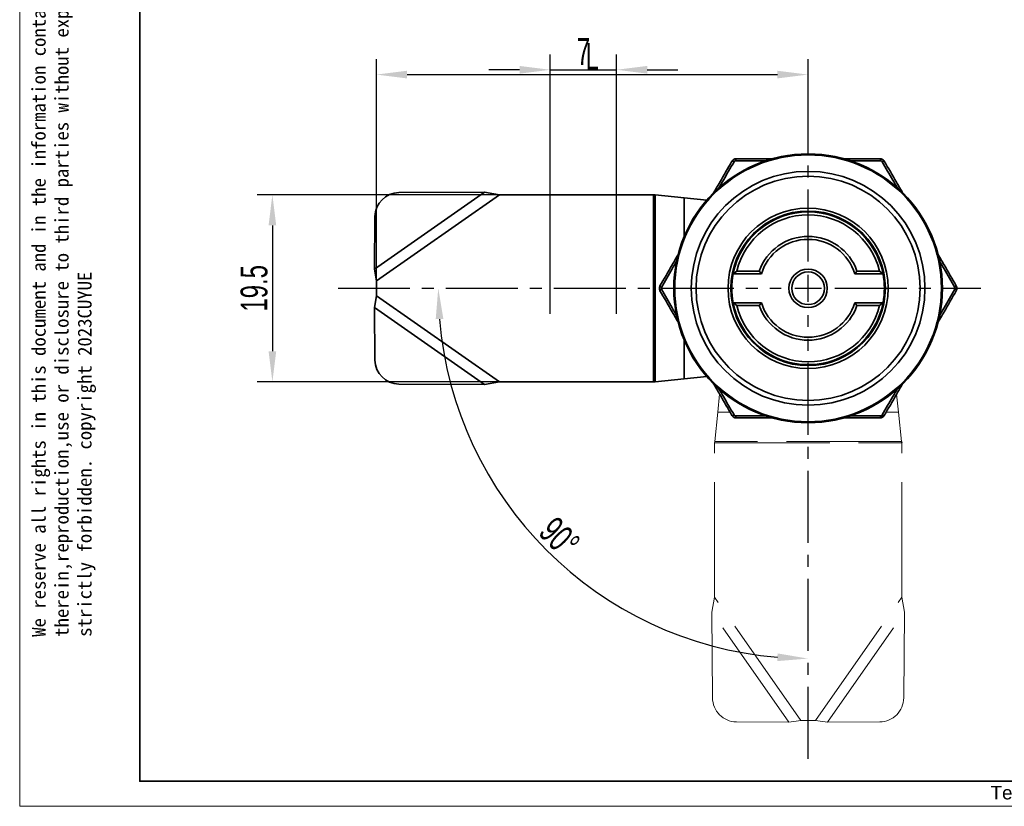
# Model space of a CAD drawing. Header units: inches. Extents: x 172898 to 173107, y 119435 to 119582.
# Tile 1 of 9: x 172898 to 173001, y 119435 to 119517. Entities that reach past the tile are written whole.
import ezdxf

# ---------------------------------------------------------------- set-up
doc = ezdxf.new("R2010")
doc.units = ezdxf.units.IN
for name, pattern in [('ACAD_ISO02W100', [15, 12, -3]), ('CENTER', [10.16, 6.35, -1.27, 1.27, -1.27]), ('CENTER2', [1.125, 0.75, -0.125, 0.125, -0.125])]:
    doc.linetypes.add(name, pattern=pattern)
doc.layers.add('中心线层', color=1, linetype='CENTER')
for name, color, linetype, lineweight in [('尺寸线层', 3, 'Continuous', 18), ('粗实线层', 7, 'Continuous', 35), ('细实线层', 3, 'Continuous', 18), ('虚线层', 6, 'ACAD_ISO02W100', 18)]:
    doc.layers.add(name, color=color, linetype=linetype, lineweight=lineweight)
doc.styles.get("Standard").update_dxf_attribs({"font": 'arial.ttf'})
doc.styles.add('TEXTSTYLE_3', font='arial.ttf')
doc.styles.add('标准', font='txt', dxfattribs={"width": 0.667})
doc.dimstyles.new('标准', dxfattribs={"dimscale": 0.8, "dimtxt": 3.5, "dimasz": 4, "dimexe": 2, "dimexo": 0, "dimtad": 1, "dimdec": 1, "dimdsep": 46, "dimtxsty": '标准', "dimblk": '_CAXARROW', "dimcen": 0, "dimdle": 8, "dimazin": 2, "dimtfac": 0.707107, "dimtmove": 0, "dimatfit": 3, "dimfxl": 1, "dimtolj": 1, "dimarcsym": 1})

# ---------------------------------------------------------------- blocks, each defined once
blk = doc.blocks.new('*U7')
at = {"layer": '中心线层', "color": 0, "linetype": 'CENTER2', "ltscale": 10, "transparency": 16777216}
for p, q in [((0, 2.8), (0, 15)), ((-49, 0), (-2.8, 0)), ((2.8, 0), (18, 0)), ((0, -49), (0, -2.8))]:
    blk.add_line(p, q, dxfattribs=at)
at = {"layer": '中心线层', "color": 0, "linetype": 'Continuous', "ltscale": 10, "transparency": 16777216}
for p, q in [((0, -1.4), (0, 1.4)), ((-1.4, 0), (1.4, 0))]:
    blk.add_line(p, q, dxfattribs=at)
blk = doc.blocks.new('_CAXARROW')
blk.add_hatch(color=0).paths.add_polyline_path([(0, 0), (-1, 0.125), (-1, -0.125)], flags=0)
blk = doc.blocks.new('*D18')
at = {"layer": 'Defpoints', "color": 0, "transparency": 16777216}
for p in [(172980.67, 119511.26), (172980.67, 119504), (172935.67, 119489.77)]:
    blk.add_point(p, dxfattribs=at)
at = {"layer": '尺寸线层', "color": 0, "linetype": 'Continuous', "lineweight": -2, "transparency": 16777216}
for p, q in [((172935.67, 119489.77), (172935.67, 119512.86)), ((172980.67, 119504), (172980.67, 119512.86)), ((172938.87, 119511.26), (172977.47, 119511.26))]:
    blk.add_line(p, q, dxfattribs=at)
at = {"layer": '尺寸线层', "color": 0, "lineweight": -2, "transparency": 16777216, "xscale": 3.2, "yscale": 3.2, "zscale": 3.2, "rotation": 180}
blk.add_blockref('_CAXARROW', (172935.67, 119511.26), dxfattribs=at)
at = {"layer": '尺寸线层', "color": 0, "lineweight": -2, "transparency": 16777216, "xscale": 3.2, "yscale": 3.2, "zscale": 3.2}
blk.add_blockref('_CAXARROW', (172980.67, 119511.26), dxfattribs=at)
at = {"layer": '尺寸线层', "color": 0, "transparency": 16777216, "insert": (172958.17, 119513.16), "char_height": 2.8, "attachment_point": 5, "style": '标准'}
blk.add_mtext('\\A1;L', dxfattribs=at)
blk = doc.blocks.new('*D19')
at = {"layer": 'Defpoints', "color": 0, "transparency": 16777216}
for p in [(172931.67, 119489), (172977.87, 119489), (172980.67, 119486.2), (172947.28, 119469.72), (172980.67, 119440)]:
    blk.add_point(p, dxfattribs=at)
at = {"layer": '尺寸线层', "color": 0, "linetype": 'Continuous', "lineweight": -2, "transparency": 16777216}
blk.add_arc((172980.67, 119489), 38.56, 184.7564, 265.2436, dxfattribs=at)
at = {"layer": '尺寸线层', "color": 0, "lineweight": -2, "transparency": 16777216, "xscale": 3.2, "yscale": 3.2, "zscale": 3.2}
for p, rotation in [((172942.12, 119489), 92.37817787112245), ((172980.67, 119450.44), 357.6218221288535)]:
    blk.add_blockref('_CAXARROW', p, dxfattribs=dict(at, rotation=rotation))
at = {"layer": '尺寸线层', "color": 0, "transparency": 16777216, "insert": (172954.75, 119463.08), "char_height": 2.8, "attachment_point": 5, "rotation": 315, "style": '标准'}
blk.add_mtext('\\A1;90°', dxfattribs=at)
blk = doc.blocks.new('*D15')
at = {"layer": 'Defpoints', "color": 0, "transparency": 16777216}
for p in [(172960.7, 119511.76), (172953.8, 119486.33), (172960.7, 119486.33)]:
    blk.add_point(p, dxfattribs=at)
at = {"layer": '尺寸线层', "color": 0, "linetype": 'Continuous', "lineweight": -2, "transparency": 16777216}
for p, q in [((172953.8, 119486.33), (172953.8, 119513.36)), ((172960.7, 119486.33), (172960.7, 119513.36)), ((172950.6, 119511.76), (172947.4, 119511.76)), ((172953.8, 119511.76), (172960.7, 119511.76)), ((172963.9, 119511.76), (172967.1, 119511.76))]:
    blk.add_line(p, q, dxfattribs=at)
at = {"layer": '尺寸线层', "color": 0, "lineweight": -2, "transparency": 16777216, "xscale": 3.2, "yscale": 3.2, "zscale": 3.2}
blk.add_blockref('_CAXARROW', (172953.8, 119511.76), dxfattribs=at)
at = {"layer": '尺寸线层', "color": 0, "lineweight": -2, "transparency": 16777216, "xscale": 3.2, "yscale": 3.2, "zscale": 3.2, "rotation": 180}
blk.add_blockref('_CAXARROW', (172960.7, 119511.76), dxfattribs=at)
at = {"layer": '尺寸线层', "color": 0, "transparency": 16777216, "insert": (172957.25, 119513.66), "char_height": 2.8, "attachment_point": 5, "style": '标准'}
blk.add_mtext('\\A1;7', dxfattribs=at)
blk = doc.blocks.new('*D20')
at = {"layer": 'Defpoints', "color": 0, "transparency": 16777216}
for p in [(172948.5, 119498.75), (172924.83, 119479.25), (172948.5, 119479.25)]:
    blk.add_point(p, dxfattribs=at)
at = {"layer": '尺寸线层', "color": 0, "linetype": 'Continuous', "lineweight": -2, "transparency": 16777216}
for p, q in [((172948.5, 119498.75), (172923.23, 119498.75)), ((172924.83, 119495.55), (172924.83, 119482.45)), ((172948.5, 119479.25), (172923.23, 119479.25))]:
    blk.add_line(p, q, dxfattribs=at)
at = {"layer": '尺寸线层', "color": 0, "lineweight": -2, "transparency": 16777216, "xscale": 3.2, "yscale": 3.2, "zscale": 3.2}
for p, rotation in [((172924.83, 119498.75), 90), ((172924.83, 119479.25), 270)]:
    blk.add_blockref('_CAXARROW', p, dxfattribs=dict(at, rotation=rotation))
at = {"layer": '尺寸线层', "color": 0, "transparency": 16777216, "insert": (172922.93, 119489), "char_height": 2.8, "attachment_point": 5, "rotation": 90, "style": '标准'}
blk.add_mtext('\\A1;19.5', dxfattribs=at)

msp = doc.modelspace()

# ---------------------------------------------------------------- linework, layer by layer
at = {"layer": '粗实线层'}
for p, q in [((172935.477, 119491.01), (172946.932, 119499.031)), ((172935.674, 119489.77), (172948.498, 119498.75)), ((172938.022, 119498.967), (172946.932, 119499.031)), ((172948.498, 119498.75), (172946.932, 119499.031)), ((172948.498, 119498.75), (172964.567, 119498.75)), ((172964.567, 119498.75), (172964.567, 119479.25)), ((172964.567, 119498.75), (172964.729, 119498.733)), ((172964.729, 119479.266), (172964.729, 119498.733)), ((172964.729, 119498.733), (172967.76, 119498.419)), ((172967.76, 119498.419), (172970.101, 119498.176)), ((172967.76, 119494.406), (172967.76, 119498.419)), ((172935.517, 119496.474), (172935.477, 119491.01)), ((172935.477, 119491.01), (172935.674, 119489.77)), ((172973.239, 119490.8), (172972.867, 119490.5)), ((172975.8, 119490.5), (172972.867, 119490.5)), ((172973.239, 119490.8), (172975.583, 119490.8)), ((172975.583, 119490.8), (172975.8, 119490.5)), ((172985.549, 119490.5), (172985.765, 119490.8)), ((172988.481, 119490.5), (172985.549, 119490.5)), ((172985.765, 119490.8), (172988.11, 119490.8)), ((172988.481, 119490.5), (172988.11, 119490.8)), ((172935.674, 119489.77), (172935.674, 119488.229)), ((172935.674, 119488.229), (172935.477, 119486.989)), ((172935.674, 119488.229), (172948.498, 119479.25)), ((172935.477, 119486.989), (172946.932, 119478.968)), ((172935.477, 119486.989), (172935.517, 119481.525)), ((172973.239, 119487.2), (172972.867, 119487.5)), ((172972.867, 119487.5), (172975.8, 119487.5)), ((172975.583, 119487.2), (172973.239, 119487.2)), ((172975.583, 119487.2), (172975.8, 119487.5)), ((172985.549, 119487.5), (172988.481, 119487.5)), ((172985.549, 119487.5), (172985.765, 119487.2)), ((172988.11, 119487.2), (172985.765, 119487.2)), ((172988.481, 119487.5), (172988.11, 119487.2)), ((172967.76, 119479.581), (172967.76, 119483.593)), ((172970.101, 119479.823), (172967.76, 119479.581)), ((172938.022, 119479.032), (172946.932, 119478.968)), ((172946.932, 119478.968), (172948.498, 119479.25)), ((172948.498, 119479.25), (172964.567, 119479.25)), ((172964.729, 119479.266), (172964.567, 119479.25)), ((172967.76, 119479.581), (172964.729, 119479.266)), ((172988.43, 119475.567), (172988.326, 119475.746)), ((172990.408, 119473.054), (172990.424, 119472.892))]:
    msp.add_line(p, q, dxfattribs=at)
msp.add_lwpolyline([(172910.999, 119578.918), (173103.408, 119578.918), (173103.408, 119437.657), (172910.999, 119437.657)], close=True, dxfattribs=at)
for radius in [14, 13.899, 12.178, 11.679, 8.35, 8.05, 8, 2, 1.7]:
    msp.add_circle((172980.674, 119489), radius, dxfattribs=at)
for centre, radius, start, end in [((172973.468, 119502.322), 0.348, 149.41474, 186.99258), ((172987.88, 119502.322), 0.348, 353.00742, 30.58526), ((172972.739, 119501.902), 0.348, 53.00743, 90.58524), ((172988.609, 119501.902), 0.348, 89.41474, 126.99258), ((172938.039, 119496.444), 2.523, 90.38886, 179.31329), ((172980.674, 119489), 7.95, 10.87572, 169.12428), ((172980.674, 119489), 7.65, 13.60896, 166.39104), ((172980.674, 119489), 5.4, 19.47122, 160.52878), ((172980.674, 119489), 5.1, 17.10464, 162.89536), ((172980.674, 119489), 7.95, 169.12428, 190.87572), ((172980.674, 119489), 7.95, 349.12428, 10.87572), ((172965.533, 119489.42), 0.348, 209.41474, 246.99258), ((172995.815, 119489.42), 0.348, 293.00742, 330.58526), ((172965.533, 119488.579), 0.348, 113.00742, 150.58526), ((172980.674, 119489), 7.95, 190.87572, 349.12428), ((172980.674, 119489), 7.65, 193.60896, 346.39104), ((172980.674, 119489), 5.4, 199.47122, 340.52878), ((172980.674, 119489), 5.1, 197.10464, 342.89536), ((172938.04, 119481.555), 2.523, 180.6988, 269.59905), ((172973.468, 119475.677), 0.348, 173.00742, 210.58526), ((172987.88, 119475.677), 0.348, 329.41474, 6.99258), ((172988.609, 119476.097), 0.348, 233.00743, 270.58524)]:
    msp.add_arc(centre, radius, start, end, dxfattribs=at)
for points, knots in [([(172972.736, 119502.25), (172972.76, 119502.286), (172972.81, 119502.358), (172972.916, 119502.437), (172973.038, 119502.49), (172973.125, 119502.496), (172973.169, 119502.5)], [0, 0, 0, 0, 0.2499789, 0.4998022, 0.7497245, 1, 1, 1, 1]), ([(172972.949, 119502.18), (172972.959, 119502.194), (172972.978, 119502.223), (172973.021, 119502.255), (172973.07, 119502.276), (172973.105, 119502.279), (172973.123, 119502.28)], [0, 0, 0, 0, 0.2506536, 0.4999054, 0.7491883, 1, 1, 1, 1]), ([(172973.123, 119502.28), (172973.494, 119502.281), (172974.23, 119502.283), (172975.29, 119502.285), (172975.98, 119502.287), (172976.304, 119502.288)], [0, 0, 0, 0, 0.351389, 0.6955139, 1, 1, 1, 1]), ([(172973.169, 119502.5), (172974.011, 119502.5), (172975.31, 119502.5), (172976.62, 119502.5), (172977.081, 119502.5)], [0, 0, 0, 0, 0.6479689, 1, 1, 1, 1]), ([(172984.355, 119502.5), (172984.787, 119502.5), (172986.068, 119502.5), (172987.338, 119502.5), (172988.18, 119502.5)], [0, 0, 0, 0, 0.3373796, 1, 1, 1, 1]), ([(172984.976, 119502.288), (172984.995, 119502.288), (172985.342, 119502.287), (172986.054, 119502.285), (172987.119, 119502.283), (172987.854, 119502.281), (172988.226, 119502.28)], [0, 0, 0, 0, 0.017329, 0.3191404, 0.6560109, 1, 1, 1, 1]), ([(172988.18, 119502.5), (172988.223, 119502.496), (172988.311, 119502.49), (172988.432, 119502.437), (172988.539, 119502.358), (172988.588, 119502.286), (172988.613, 119502.25)], [0, 0, 0, 0, 0.2499789, 0.4998022, 0.7497245, 1, 1, 1, 1]), ([(172988.226, 119502.28), (172988.243, 119502.279), (172988.278, 119502.276), (172988.327, 119502.255), (172988.37, 119502.223), (172988.39, 119502.194), (172988.4, 119502.18)], [0, 0, 0, 0, 0.25065364, 0.49990539, 0.74918828, 1, 1, 1, 1]), ([(172970.772, 119498.848), (172971.005, 119499.252), (172971.663, 119500.391), (172972.315, 119501.52), (172972.736, 119502.25)], [0, 0, 0, 0, 0.3546867, 1, 1, 1, 1]), ([(172971.37, 119499.46), (172971.527, 119499.73), (172971.867, 119500.317), (172972.393, 119501.223), (172972.762, 119501.859), (172972.949, 119502.18)], [0, 0, 0, 0, 0.2970372, 0.6448464, 1, 1, 1, 1]), ([(172988.4, 119502.18), (172988.586, 119501.858), (172988.956, 119501.223), (172989.49, 119500.301), (172989.848, 119499.686), (172990.022, 119499.386), (172990.031, 119499.37)], [0, 0, 0, 0, 0.3440955, 0.6810775, 0.9829634, 1, 1, 1, 1]), ([(172988.613, 119502.25), (172989.034, 119501.521), (172989.681, 119500.4), (172990.333, 119499.27), (172990.561, 119498.875)], [0, 0, 0, 0, 0.6505314, 1, 1, 1, 1]), ([(172965.23, 119489.25), (172965.651, 119489.979), (172966.293, 119491.09), (172966.94, 119492.211), (172967.163, 119492.597)], [0, 0, 0, 0, 0.6558278, 1, 1, 1, 1]), ([(172994.154, 119492.652), (172994.387, 119492.248), (172995.045, 119491.109), (172995.697, 119489.979), (172996.118, 119489.25)], [0, 0, 0, 0, 0.3547966, 1, 1, 1, 1]), ([(172965.397, 119489.1), (172965.582, 119489.422), (172965.948, 119490.06), (172966.479, 119490.984), (172966.834, 119491.602), (172967.008, 119491.905), (172967.018, 119491.923)], [0, 0, 0, 0, 0.3434318, 0.6797638, 0.9810669, 1, 1, 1, 1]), ([(172994.359, 119491.873), (172994.36, 119491.871), (172994.525, 119491.584), (172994.871, 119490.982), (172995.401, 119490.059), (172995.767, 119489.422), (172995.951, 119489.1)], [0, 0, 0, 0, 0.0021315, 0.3088446, 0.6508123, 1, 1, 1, 1]), ([(172965.23, 119488.75), (172965.211, 119488.789), (172965.173, 119488.868), (172965.158, 119488.999), (172965.173, 119489.131), (172965.211, 119489.21), (172965.23, 119489.25)], [0, 0, 0, 0, 0.2499789, 0.4998022, 0.7497245, 1, 1, 1, 1]), ([(172965.397, 119488.899), (172965.39, 119488.915), (172965.374, 119488.946), (172965.369, 119489), (172965.374, 119489.053), (172965.39, 119489.084), (172965.397, 119489.1)], [0, 0, 0, 0, 0.2506536, 0.4999054, 0.7491883, 1, 1, 1, 1]), ([(172995.951, 119489.1), (172995.959, 119489.084), (172995.974, 119489.053), (172995.98, 119489), (172995.974, 119488.946), (172995.959, 119488.915), (172995.951, 119488.899)], [0, 0, 0, 0, 0.25065364, 0.49990539, 0.74918827, 1, 1, 1, 1]), ([(172996.118, 119489.25), (172996.137, 119489.21), (172996.175, 119489.131), (172996.19, 119489), (172996.175, 119488.868), (172996.137, 119488.789), (172996.118, 119488.75)], [0, 0, 0, 0, 0.2499789, 0.4998022, 0.7497245, 1, 1, 1, 1]), ([(172967.171, 119485.388), (172966.946, 119485.778), (172966.296, 119486.904), (172965.651, 119488.021), (172965.23, 119488.75)], [0, 0, 0, 0, 0.3470348, 1, 1, 1, 1]), ([(172966.995, 119486.116), (172966.992, 119486.121), (172966.826, 119486.411), (172966.478, 119487.017), (172965.948, 119487.94), (172965.582, 119488.577), (172965.397, 119488.899)], [0, 0, 0, 0, 0.0057186, 0.3113151, 0.6520602, 1, 1, 1, 1]), ([(172996.118, 119488.75), (172995.697, 119488.021), (172995.054, 119486.906), (172994.405, 119485.781), (172994.18, 119485.392)], [0, 0, 0, 0, 0.6538378, 1, 1, 1, 1]), ([(172995.951, 119488.899), (172995.766, 119488.577), (172995.4, 119487.939), (172994.87, 119487.016), (172994.522, 119486.409), (172994.355, 119486.119), (172994.351, 119486.113)], [0, 0, 0, 0, 0.3479529, 0.6887127, 0.9939823, 1, 1, 1, 1]), ([(172996.118, 119488.75), (172996.118, 119488.755), (172996.118, 119488.767), (172996.084, 119488.803), (172996.027, 119488.849), (172995.976, 119488.883), (172995.951, 119488.899)], [0, 0, 0, 0, 0.2432928, 0.5, 0.7567072, 1, 1, 1, 1]), ([(172972.736, 119475.75), (172972.315, 119476.479), (172971.681, 119477.577), (172971.042, 119478.684), (172970.827, 119479.056)], [0, 0, 0, 0, 0.6638429, 1, 1, 1, 1]), ([(172990.526, 119479.063), (172990.31, 119478.689), (172989.669, 119477.579), (172989.034, 119476.479), (172988.613, 119475.75)], [0, 0, 0, 0, 0.33760139, 1, 1, 1, 1]), ([(172972.949, 119475.82), (172972.762, 119476.141), (172972.393, 119476.777), (172971.858, 119477.698), (172971.503, 119478.31), (172971.331, 119478.606), (172971.324, 119478.619)], [0, 0, 0, 0, 0.3454291, 0.6837173, 0.9867688, 1, 1, 1, 1]), ([(172990.023, 119478.617), (172990.016, 119478.604), (172989.844, 119478.307), (172989.489, 119477.695), (172988.955, 119476.775), (172988.586, 119476.14), (172988.4, 119475.82)], [0, 0, 0, 0, 0.0135641, 0.3168496, 0.6548578, 1, 1, 1, 1]), ([(172972.736, 119475.75), (172972.741, 119475.747), (172972.751, 119475.741), (172972.8, 119475.753), (172972.867, 119475.779), (172972.922, 119475.806), (172972.949, 119475.82)], [0, 0, 0, 0, 0.24329279, 0.5, 0.75670721, 1, 1, 1, 1]), ([(172973.169, 119475.5), (172973.125, 119475.503), (172973.038, 119475.509), (172972.916, 119475.562), (172972.81, 119475.641), (172972.76, 119475.713), (172972.736, 119475.75)], [0, 0, 0, 0, 0.2499789, 0.4998022, 0.7497245, 1, 1, 1, 1]), ([(172973.123, 119475.719), (172973.105, 119475.72), (172973.07, 119475.723), (172973.021, 119475.744), (172972.978, 119475.776), (172972.959, 119475.805), (172972.949, 119475.82)], [0, 0, 0, 0, 0.2506536, 0.4999054, 0.7491883, 1, 1, 1, 1]), ([(172976.355, 119475.711), (172976.341, 119475.711), (172976, 119475.712), (172975.293, 119475.714), (172974.229, 119475.716), (172973.494, 119475.718), (172973.123, 119475.719)], [0, 0, 0, 0, 0.0124256, 0.31589422, 0.65437286, 1, 1, 1, 1]), ([(172988.226, 119475.719), (172987.854, 119475.718), (172987.119, 119475.716), (172986.054, 119475.714), (172985.349, 119475.712), (172985.009, 119475.711), (172984.997, 119475.711)], [0, 0, 0, 0, 0.3462127, 0.6852686, 0.9890252, 1, 1, 1, 1]), ([(172988.226, 119475.719), (172988.243, 119475.72), (172988.278, 119475.722), (172988.31, 119475.738), (172988.326, 119475.746)], [0, 0, 0, 0, 0.5014422, 1, 1, 1, 1]), ([(172988.326, 119475.746), (172988.341, 119475.756), (172988.371, 119475.776), (172988.39, 119475.805), (172988.4, 119475.82)], [0, 0, 0, 0, 0.4985515, 1, 1, 1, 1]), ([(172988.613, 119475.75), (172988.588, 119475.713), (172988.539, 119475.64), (172988.466, 119475.591), (172988.43, 119475.567)], [0, 0, 0, 0, 0.5062402, 1, 1, 1, 1]), ([(172977.085, 119475.5), (172976.623, 119475.5), (172975.311, 119475.5), (172974.011, 119475.5), (172973.169, 119475.5)], [0, 0, 0, 0, 0.3527805, 1, 1, 1, 1]), ([(172988.18, 119475.5), (172987.338, 119475.5), (172986.037, 119475.5), (172984.725, 119475.5), (172984.261, 119475.5)], [0, 0, 0, 0, 0.6468725, 1, 1, 1, 1]), ([(172988.43, 119475.567), (172988.391, 119475.547), (172988.312, 119475.509), (172988.224, 119475.503), (172988.18, 119475.5)], [0, 0, 0, 0, 0.4928764, 1, 1, 1, 1])]:
    msp.add_open_spline(points, degree=3, knots=knots, dxfattribs=at)
at = {"layer": '细实线层'}
msp.add_lwpolyline([(172898.49, 119582.427), (173106.917, 119582.427), (173106.917, 119435.054), (172898.49, 119435.054)], close=True, dxfattribs=at)
at = {"layer": '虚线层'}
for p, q in [((172971.255, 119476.086), (172971.451, 119477.974)), ((172989.897, 119477.974), (172990.093, 119476.086)), ((172970.941, 119473.054), (172971.255, 119476.086)), ((172972.542, 119476.086), (172971.255, 119476.086)), ((172990.093, 119476.086), (172988.807, 119476.086)), ((172990.093, 119476.086), (172990.408, 119473.054)), ((172970.924, 119472.892), (172970.941, 119473.054)), ((172970.924, 119472.892), (172990.424, 119472.892)), ((172970.924, 119456.823), (172970.924, 119472.892)), ((172990.408, 119473.054), (172970.941, 119473.054)), ((172990.424, 119456.823), (172990.424, 119472.892)), ((172970.924, 119456.823), (172970.643, 119455.257)), ((172979.904, 119444), (172970.924, 119456.823)), ((172981.445, 119444), (172990.424, 119456.823)), ((172990.706, 119455.257), (172990.424, 119456.823)), ((172978.664, 119443.803), (172970.643, 119455.257)), ((172970.707, 119446.347), (172970.643, 119455.257)), ((172982.685, 119443.803), (172990.706, 119455.257)), ((172990.642, 119446.347), (172990.706, 119455.257)), ((172973.199, 119443.842), (172978.664, 119443.803)), ((172978.664, 119443.803), (172979.904, 119444)), ((172979.904, 119444), (172981.445, 119444)), ((172981.445, 119444), (172982.685, 119443.803)), ((172982.685, 119443.803), (172988.149, 119443.842))]:
    msp.add_line(p, q, dxfattribs=at)
for centre, start, end in [((172973.23, 119446.365), 180.38886, 269.31329), ((172988.118, 119446.365), 270.6988, 359.59905)]:
    msp.add_arc(centre, 2.523, start, end, dxfattribs=at)

# ---------------------------------------------------------------- block references
at = {"layer": '中心线层', "linetype": 'CENTER2', "ltscale": 10}
msp.add_blockref('*U7', (172980.674, 119489), dxfattribs=at)

# ---------------------------------------------------------------- texts
at = {"linetype": 'Continuous', "insert": (173009.295, 119437.169), "char_height": 1.40075, "width": 19.88456, "attachment_point": 2, "line_spacing_factor": 0.9, "style": 'TEXTSTYLE_3'}
msp.add_mtext('Tel:+86-15888772652', dxfattribs=at)
at = {"layer": '粗实线层', "color": 3, "insert": (172899.763, 119452.704), "char_height": 1.433447, "width": 84.21506, "attachment_point": 1, "rotation": 90}
msp.add_mtext('{\\fSimHei|b0|i0|c134|p49;We reserve all rights in this document and in the information contained therein,reproduction,use or disclosure to third parties without express authority is strictly forbidden. copyright 2023CUYUE}', dxfattribs=at)

# ---------------------------------------------------------------- dimensions: what is measured, and where the dimension line sits
at = {"layer": '尺寸线层'}
dim = msp.add_linear_dim(base=(172980.674, 119511.26), p1=(172935.674, 119489.77), p2=(172980.674, 119504), text='L', dimstyle='标准', override={"dimsah": 1}, dxfattribs=at)
dim.commit()
dim.dimension.update_dxf_attribs({"geometry": '*D18', "text_midpoint": (172958.174, 119513.16)})
dim = msp.add_linear_dim(base=(172960.701, 119511.764), p1=(172953.801, 119486.326), p2=(172960.701, 119486.326), angle=180, text='7', dimstyle='标准', override={"dimsah": 1}, dxfattribs=at)
dim.commit()
dim.dimension.update_dxf_attribs({"geometry": '*D15', "text_midpoint": (172957.251, 119513.664)})
dim = msp.add_linear_dim(base=(172924.827, 119479.25), p1=(172948.498, 119498.75), p2=(172948.498, 119479.25), angle=90, dimstyle='标准', override={"dimsah": 1}, dxfattribs=at)
dim.commit()
dim.dimension.update_dxf_attribs({"geometry": '*D20', "text_midpoint": (172922.927, 119489)})
dim = msp.add_angular_dim_2l(base=(172947.281, 119469.72), line1=((172980.674, 119440), (172980.674, 119486.2)), line2=((172931.674, 119489), (172977.874, 119489)), dimstyle='标准', override={"dimsah": 1}, dxfattribs=at)
dim.commit()
dim.dimension.update_dxf_attribs({"geometry": '*D19', "text_midpoint": (172954.753, 119463.078)})

doc.saveas('drawing.dxf')
